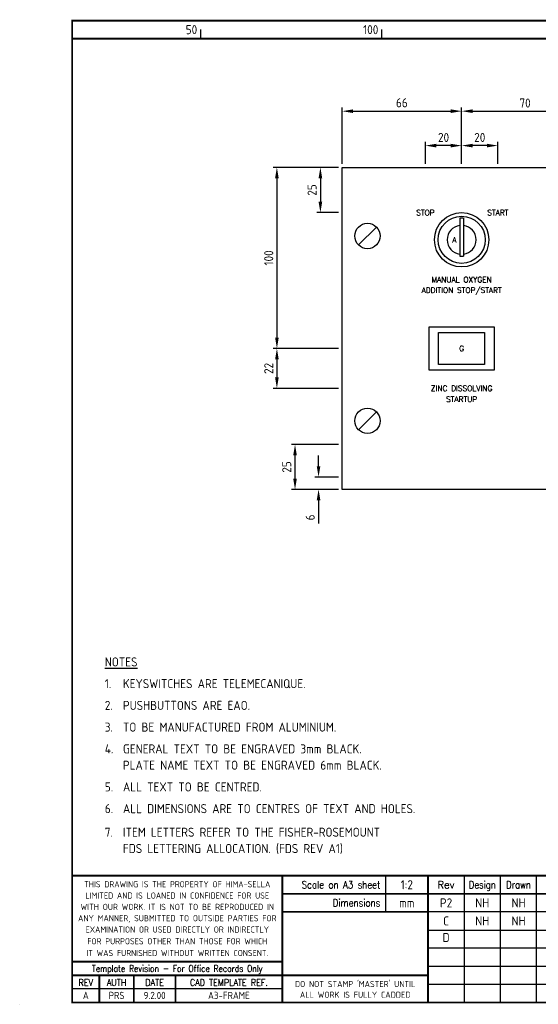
# Model space of a CAD drawing. Extents: x 0 to 817, y 0 to 551.
# Tile 1 of 2: x 0 to 286, y 0 to 544. Entities that reach past the tile are written whole.
import ezdxf
from ezdxf.enums import TextEntityAlignment as Align

# ---------------------------------------------------------------- set-up
doc = ezdxf.new("R2010")
doc.units = 0
doc.header["$LTSCALE"] = 0.25
doc.header["$MEASUREMENT"] = 0
doc.header["$PDSIZE"] = 1
doc.layers.get('0').update_dxf_attribs({"color": 41, "linetype": 'CONTINUOUS'})
doc.layers.get('DEFPOINTS').update_dxf_attribs({"linetype": 'CONTINUOUS'})
for name, color, linetype in [('00-DRG_FRAME', 12, 'CONTINUOUS'), ('01-DRAW', 7, 'CONTINUOUS'), ('02-TEXT', 2, 'CONTINUOUS'), ('03-DIM', 3, 'CONTINUOUS')]:
    doc.layers.add(name, color=color, linetype=linetype)
doc.styles.add('ISO', font='iso.shx')
doc.styles.add('ROMAND', font='ROMAND')
doc.styles.add('ROMANS', font='romans.shx')
doc.dimstyles.get("Standard").update_dxf_attribs({"dimscale": 2, "dimtxt": 2.5, "dimasz": 3, "dimexe": 1, "dimexo": 1, "dimgap": 1, "dimtad": 1, "dimdec": 4, "dimzin": 0, "dimdsep": 46, "dimtxsty": 'ISO', "dimcen": -3, "dimclrd": 256, "dimclre": 256, "dimclrt": 2, "dimadec": 0, "dimazin": 0, "dimtfac": 1, "dimtdec": 4, "dimtofl": 0, "dimtmove": 0, "dimatfit": 0, "dimfxl": 1, "dimtolj": 1, "dimtzin": 0, "dimarcsym": 0})

# ---------------------------------------------------------------- blocks, each defined once
blk = doc.blocks.new('4U')
for p, q in [((-241.3, 0), (241.3, 0)), ((-241.3, -177.8), (-241.3, 0)), ((241.3, 0), (241.3, -177.8)), ((-222.35025, -32.95026), (-232.24974, -42.84975)), ((232.24974, -32.95026), (222.35025, -42.84975)), ((-222.35025, -134.95025), (-232.24974, -144.84974)), ((232.24974, -134.95025), (222.35025, -144.84974)), ((241.3, -177.8), (-241.3, -177.8))]:
    blk.add_line(p, q)
for centre in [(-227.3, -37.9), (227.3, -37.9), (-227.3, -139.9), (227.3, -139.9)]:
    blk.add_circle(centre, 7)
for p in [(0, 0), (0, -177.8)]:
    blk.add_point(p)
blk = doc.blocks.new('*D10')
at = {"linetype": 'ByBlock'}
for p, q in [((176, 309), (150, 309)), ((152, 290.2), (152, 303)), ((176, 284.2), (150, 284.2))]:
    blk.add_line(p, q, dxfattribs=at)
for points in [[(151, 303), (153, 303), (152, 309)], [(151, 290.2), (153, 290.2), (152, 284.2)]]:
    blk.add_solid(points, dxfattribs=at)
at = {"layer": 'DEFPOINTS', "color": 0, "linetype": 'ByBlock'}
for p in [(152, 309), (178, 309), (178, 284.2)]:
    blk.add_point(p, dxfattribs=at)
at = {"color": 2, "linetype": 'ByBlock', "insert": (147.43, 296.6), "char_height": 5, "attachment_point": 5, "rotation": 90, "style": 'ISO'}
blk.add_mtext('\\A1;25', dxfattribs=at)
blk = doc.blocks.new('*D11')
at = {"linetype": 'ByBlock'}
for p, q in [((142, 356), (142, 346)), ((176, 340), (140, 340))]:
    blk.add_line(p, q, dxfattribs=at)
for points in [[(141, 356), (143, 356), (142, 362)], [(141, 346), (143, 346), (142, 340)]]:
    blk.add_solid(points, dxfattribs=at)
at = {"layer": 'DEFPOINTS', "color": 0, "linetype": 'ByBlock'}
for p in [(178, 362), (142, 340), (178, 340)]:
    blk.add_point(p, dxfattribs=at)
at = {"color": 2, "linetype": 'ByBlock', "insert": (137.5, 351), "char_height": 5, "attachment_point": 5, "rotation": 90, "style": 'ISO'}
blk.add_mtext('\\A1;22', dxfattribs=at)
blk = doc.blocks.new('*D12')
at = {"linetype": 'ByBlock'}
for p, q in [((176, 462), (140, 462)), ((142, 456), (142, 368)), ((176, 362), (140, 362))]:
    blk.add_line(p, q, dxfattribs=at)
for points in [[(141, 456), (143, 456), (142, 462)], [(141, 368), (143, 368), (142, 362)]]:
    blk.add_solid(points, dxfattribs=at)
at = {"layer": 'DEFPOINTS', "color": 0, "linetype": 'ByBlock'}
for p in [(178, 462), (142, 362), (178, 362)]:
    blk.add_point(p, dxfattribs=at)
at = {"color": 2, "linetype": 'ByBlock', "insert": (137.5, 412), "char_height": 5, "attachment_point": 5, "rotation": 90, "style": 'ISO'}
blk.add_mtext('\\A1;100', dxfattribs=at)
blk = doc.blocks.new('*D13')
at = {"linetype": 'ByBlock'}
for p, q in [((314, 464), (314, 495)), ((250, 493), (308, 493))]:
    blk.add_line(p, q, dxfattribs=at)
for points in [[(250, 494), (250, 492), (244, 493)], [(308, 494), (308, 492), (314, 493)]]:
    blk.add_solid(points, dxfattribs=at)
at = {"layer": 'DEFPOINTS', "color": 0, "linetype": 'ByBlock'}
for p in [(314, 493), (244, 462), (314, 462)]:
    blk.add_point(p, dxfattribs=at)
at = {"color": 2, "linetype": 'ByBlock', "insert": (279, 497.5), "char_height": 5, "attachment_point": 5, "style": 'ISO'}
blk.add_mtext('\\A1;70', dxfattribs=at)
blk = doc.blocks.new('*D14')
at = {"linetype": 'ByBlock'}
for p, q in [((178, 464), (178, 495)), ((244, 464), (244, 495)), ((184, 493), (238, 493))]:
    blk.add_line(p, q, dxfattribs=at)
for points in [[(184, 494), (184, 492), (178, 493)], [(238, 494), (238, 492), (244, 493)]]:
    blk.add_solid(points, dxfattribs=at)
at = {"layer": 'DEFPOINTS', "color": 0, "linetype": 'ByBlock'}
for p in [(244, 493), (178, 462), (244, 462)]:
    blk.add_point(p, dxfattribs=at)
at = {"color": 2, "linetype": 'ByBlock', "insert": (211, 497.63), "char_height": 5, "attachment_point": 5, "style": 'ISO'}
blk.add_mtext('\\A1;66', dxfattribs=at)
blk = doc.blocks.new('A3-REVA')
at = {"style": 'ISO'}
for tag, p in [('DESIGNED', (292, 31.75)), ('A', (117.7, 26.75)), ('DES', (127.7, 26.75)), ('DRN', (137.7, 26.75)), ('CHKD', (147.7, 26.75)), ('APPD', (157.7, 26.75)), ('DATE', (258, 26.75)), ('DRAWN', (292, 26.75)), ('CHECKED', (292, 21.75)), ('APPD', (292, 16.75)), ('DATE', (292, 11.75))]:
    blk.add_attdef(tag, text='', height=2.5, dxfattribs=at).set_placement(p, align=Align.CENTER)
blk.add_attdef('DESCRIPTION', (164.7, 26.75), '', height=2.5, dxfattribs=at)
blk = doc.blocks.new('A3-REVB')
at = {"style": 'ISO'}
for tag, p in [('B', (117.7, 21.75)), ('DES', (127.7, 21.75)), ('DRN', (137.7, 21.75)), ('CHKD', (147.7, 21.75)), ('APPD', (157.7, 21.75)), ('DATE', (258, 21.75))]:
    blk.add_attdef(tag, text='', height=2.5, dxfattribs=at).set_placement(p, align=Align.CENTER)
blk.add_attdef('DESCRIPTION', (164.7, 21.75), '', height=2.5, dxfattribs=at)
blk = doc.blocks.new('A3-CONTRACT')
at = {"style": 'ISO'}
for tag, height, p in [('SCALE', 2.5, (106.86, 31.75)), ('DIMS', 2.5, (106.86, 26.75)), ('CONTRACT', 5, (342, 3)), ('CAD-REF', 2.5, (282, 1.75))]:
    blk.add_attdef(tag, text='', height=height, dxfattribs=at).set_placement(p, align=Align.CENTER)
for tag, p in [('TITLE_2', (303.75, 16.75)), ('TITLE_3', (303.5, 11.75))]:
    blk.add_attdef(tag, p, '', height=2.5, dxfattribs=at)
blk = doc.blocks.new('*D29')
at = {"linetype": 'ByBlock'}
for p, q in [((176, 462), (164, 462)), ((166, 456), (166, 443)), ((176, 437), (164, 437))]:
    blk.add_line(p, q, dxfattribs=at)
for points in [[(165, 456), (167, 456), (166, 462)], [(165, 443), (167, 443), (166, 437)]]:
    blk.add_solid(points, dxfattribs=at)
at = {"layer": 'DEFPOINTS', "color": 0, "linetype": 'ByBlock'}
for p in [(178, 462), (166, 437), (178, 437)]:
    blk.add_point(p, dxfattribs=at)
at = {"color": 2, "linetype": 'ByBlock', "insert": (161.43, 449.5), "char_height": 5, "attachment_point": 5, "rotation": 90, "style": 'ISO'}
blk.add_mtext('\\A1;25', dxfattribs=at)
blk = doc.blocks.new('*D30')
at = {"linetype": 'ByBlock'}
for p, q in [((224, 464), (224, 476)), ((238, 474), (230, 474)), ((244, 464), (244, 476))]:
    blk.add_line(p, q, dxfattribs=at)
for points in [[(230, 475), (230, 473), (224, 474)], [(238, 475), (238, 473), (244, 474)]]:
    blk.add_solid(points, dxfattribs=at)
at = {"layer": 'DEFPOINTS', "color": 0, "linetype": 'ByBlock'}
for p in [(224, 474), (224, 462), (244, 462)]:
    blk.add_point(p, dxfattribs=at)
at = {"color": 2, "linetype": 'ByBlock', "insert": (234, 478.5), "char_height": 5, "attachment_point": 5, "style": 'ISO'}
blk.add_mtext('\\A1;20', dxfattribs=at)
blk = doc.blocks.new('*D31')
at = {"linetype": 'ByBlock'}
for p, q in [((244, 464), (244, 476)), ((258, 474), (250, 474)), ((264, 464), (264, 476))]:
    blk.add_line(p, q, dxfattribs=at)
for points in [[(250, 475), (250, 473), (244, 474)], [(258, 475), (258, 473), (264, 474)]]:
    blk.add_solid(points, dxfattribs=at)
at = {"layer": 'DEFPOINTS', "color": 0, "linetype": 'ByBlock'}
for p in [(244, 474), (244, 462), (264, 462)]:
    blk.add_point(p, dxfattribs=at)
at = {"color": 2, "linetype": 'ByBlock', "insert": (254, 478.5), "char_height": 5, "attachment_point": 5, "style": 'ISO'}
blk.add_mtext('\\A1;20', dxfattribs=at)
blk = doc.blocks.new('*D37')
at = {"linetype": 'ByBlock'}
for p, q in [((165, 297), (165, 303)), ((176, 291), (163, 291)), ((176, 284.2), (163, 284.2)), ((165, 278.2), (165, 265.32))]:
    blk.add_line(p, q, dxfattribs=at)
for points in [[(164, 297), (166, 297), (165, 291)], [(164, 278.2), (166, 278.2), (165, 284.2)]]:
    blk.add_solid(points, dxfattribs=at)
at = {"layer": 'DEFPOINTS', "color": 0, "linetype": 'ByBlock'}
for p in [(178, 291), (165, 284.2), (178, 284.2)]:
    blk.add_point(p, dxfattribs=at)
at = {"color": 2, "linetype": 'ByBlock', "insert": (160.37, 268.76), "char_height": 5, "attachment_point": 5, "rotation": 90, "style": 'ISO'}
blk.add_mtext('\\A1;6', dxfattribs=at)

msp = doc.modelspace()

# ---------------------------------------------------------------- linework, layer by layer
at = {"layer": '00-DRG_FRAME'}
for p, q in [((100, 533), (100, 538)), ((200, 533), (200, 538)), ((202.02303, 71), (202.02303, 51)), ((245.4, 71), (245.4, 1)), ((265.4, 1), (265.4, 71)), ((285.4, 1), (285.4, 71)), ((604, 51), (225.4, 51)), ((225.4, 41), (604, 41)), ((604, 31), (225.4, 31)), ((225.4, 21), (530, 21)), ((604, 11), (225.4, 11)), ((145, 8.5), (29, 8.5)), ((0, 0), (0, 0.05))]:
    msp.add_line(p, q, dxfattribs=at)
at = {"layer": '00-DRG_FRAME', "const_width": 1}
msp.add_lwpolyline([(29, 1), (809, 1), (809, 543), (29, 543)], close=True, dxfattribs=at)
for points in [[(29, 533), (809, 533)], [(809, 71), (29, 71)], [(145, 1), (145, 71)], [(225.4, 1), (225.4, 71)], [(530, 61), (145, 61)], [(225.4, 51), (145, 51)], [(29, 23.5), (145, 23.5)], [(29, 16), (145, 16)], [(44, 1), (44, 16)], [(63, 1), (63, 16)], [(86, 1), (86, 16)], [(225.4, 16), (145, 16)]]:
    msp.add_lwpolyline(points, dxfattribs=at)
at = {"layer": '01-DRAW'}
for p, q in [((243, 433.94427), (243, 413.05573)), ((245, 433.94427), (245, 413.05573))]:
    msp.add_line(p, q, dxfattribs=at)
for points in [[(226, 350), (226, 374), (262, 374), (262, 350)], [(231.3, 353.25), (231.3, 370.75), (256.7, 370.75), (256.7, 353.25)]]:
    msp.add_lwpolyline(points, close=True, dxfattribs=at)
for radius in [15, 13]:
    msp.add_circle((244, 422), radius, dxfattribs=at)
for centre, radius, start, end in [((244, 422), 8, 97.1807558, 262.8192442), ((244, 425), 9, 83.6206298, 96.3793702), ((244, 422), 8, 277.1807558, 82.8192442), ((244, 422), 9, 263.6206298, 276.3793702)]:
    msp.add_arc(centre, radius, start, end, dxfattribs=at)

# ---------------------------------------------------------------- block references
ref = msp.add_blockref('A3-CONTRACT', (0, 0), dxfattribs=dict(xscale=2, yscale=2, zscale=2))
ref.add_attrib('SCALE', '1:2', dxfattribs={"height": 5, "style": 'ISO'}).set_placement((213.72, 63.5), align=Align.CENTER)
ref.add_attrib('DIMS', 'mm', dxfattribs={"height": 5, "style": 'ISO'}).set_placement((213.72, 53.5), align=Align.CENTER)
ref.add_attrib('CAD-REF', '10265-P3-028#NH01', dxfattribs={"height": 5, "style": 'ISO'}).set_placement((566, 3.5), align=Align.CENTER)
ref.add_attrib('TITLE_2', 'ICI SYNETIX ESD SYSTEM - No.3 AND No.7 PLANTS', (607.5, 33.5), dxfattribs={"height": 5, "style": 'ISO'})
ref.add_attrib('TITLE_3', 'FISHER-ROSEMOUNT - P.O. No. 99003994', (607, 23.5), dxfattribs={"height": 5, "style": 'ISO'})
ref.add_attrib('CONTRACT', 'C10265H/P3', dxfattribs={"height": 10, "style": 'ISO'}).set_placement((684, 6), align=Align.CENTER)
msp.add_blockref('4U', (419.3, 462), dxfattribs=at)
at = {"layer": '02-TEXT'}
ref = msp.add_blockref('A3-REVA', (0, 0), dxfattribs=dict(at, xscale=2, yscale=2, zscale=2))
ref.add_attrib('DATE', '27.03.00', dxfattribs={"layer": '0', "height": 5, "style": 'ISO'}).set_placement((584, 23.5), align=Align.CENTER)
ref.add_attrib('APPD', 'NGB', dxfattribs={"layer": '0', "height": 5, "style": 'ISO'}).set_placement((584, 33.5), align=Align.CENTER)
ref.add_attrib('DESIGNED', 'NH', dxfattribs={"layer": '0', "height": 5, "style": 'ISO'}).set_placement((584, 63.5), align=Align.CENTER)
ref.add_attrib('DRAWN', 'NH', dxfattribs={"layer": '0', "height": 5, "style": 'ISO'}).set_placement((584, 53.5), align=Align.CENTER)
ref.add_attrib('CHECKED', 'CW', dxfattribs={"layer": '0', "height": 5, "style": 'ISO'}).set_placement((584, 43.5), align=Align.CENTER)
ref.add_attrib('A', 'P2', dxfattribs={"layer": '0', "height": 5, "style": 'ISO'}).set_placement((235.4, 53.5), align=Align.CENTER)
ref.add_attrib('DES', 'NH', dxfattribs={"layer": '0', "height": 5, "style": 'ISO'}).set_placement((255.4, 53.5), align=Align.CENTER)
ref.add_attrib('DRN', 'NH', dxfattribs={"layer": '0', "height": 5, "style": 'ISO'}).set_placement((275.4, 53.5), align=Align.CENTER)
ref.add_attrib('CHKD', 'CW', dxfattribs={"layer": '0', "height": 5, "style": 'ISO'}).set_placement((295.4, 53.5), align=Align.CENTER)
ref.add_attrib('APPD', 'NGB', dxfattribs={"layer": '0', "height": 5, "style": 'ISO'}).set_placement((315.4, 53.5), align=Align.CENTER)
ref.add_attrib('DESCRIPTION', 'UPDATED WITH CLIENTS COMMENTS.', (329.4, 53.5), dxfattribs={"layer": '0', "height": 5, "style": 'ISO'})
ref.add_attrib('DATE', '27.04.00', dxfattribs={"layer": '0', "height": 5, "style": 'ISO'}).set_placement((515, 53.5), align=Align.CENTER)
ref = msp.add_blockref('A3-REVB', (0, 0), dxfattribs=dict(at, xscale=2, yscale=2, zscale=2))
ref.add_attrib('B', 'C', dxfattribs={"layer": '0', "height": 5, "style": 'ISO'}).set_placement((235.4, 43.5), align=Align.CENTER)
ref.add_attrib('DES', 'NH', dxfattribs={"layer": '0', "height": 5, "style": 'ISO'}).set_placement((255.4, 43.5), align=Align.CENTER)
ref.add_attrib('DRN', 'NH', dxfattribs={"layer": '0', "height": 5, "style": 'ISO'}).set_placement((275.4, 43.5), align=Align.CENTER)
ref.add_attrib('CHKD', 'CW', dxfattribs={"layer": '0', "height": 5, "style": 'ISO'}).set_placement((295.4, 43.5), align=Align.CENTER)
ref.add_attrib('APPD', 'NGB', dxfattribs={"layer": '0', "height": 5, "style": 'ISO'}).set_placement((315.4, 43.5), align=Align.CENTER)
ref.add_attrib('DESCRIPTION', 'AS BUILT.', (329.4, 43.5), dxfattribs={"layer": '0', "height": 5, "style": 'ISO'})
ref.add_attrib('DATE', '06.06.00', dxfattribs={"layer": '0', "height": 5, "style": 'ISO'}).set_placement((515, 43.5), align=Align.CENTER)
ref = msp.add_blockref('A3-REVB', (0, -9.123), dxfattribs=dict(at, xscale=2, yscale=2, zscale=2))
ref.add_attrib('B', 'D', dxfattribs={"layer": '0', "height": 5, "style": 'ISO'}).set_placement((235.4, 34.377), align=Align.CENTER)
ref.add_attrib('APPD', 'CT', dxfattribs={"layer": '0', "height": 5, "style": 'ISO'}).set_placement((315.4, 34.377), align=Align.CENTER)
ref.add_attrib('DESCRIPTION', 'PLANT 3 ESD CABINET MODS FOR C10265039V', (329.4, 34.377), dxfattribs={"layer": '0', "height": 5, "style": 'ISO'})
ref.add_attrib('DATE', '29.01.21', dxfattribs={"layer": '0', "height": 5, "style": 'ISO'}).set_placement((515, 34.377), align=Align.CENTER)

# ---------------------------------------------------------------- texts
at = {"layer": '00-DRG_FRAME', "style": 'ISO'}
for s, p in [('50', (98, 535.5)), ('100', (198, 535.5))]:
    msp.add_text(s, height=5, dxfattribs=at).set_placement(p, align=Align.RIGHT)
at = {"layer": '00-DRG_FRAME', "color": 3, "style": 'ISO'}
for s, width, p in [('THIS DRAWING IS THE PROPERTY OF HIMA-SELLA', 0.9, (87, 66.28868)), ("DO NOT STAMP 'MASTER' UNTIL", 0.95, (185.2, 11.53868))]:
    msp.add_text(s, height=3.4, dxfattribs=dict(at, width=width)).set_placement(p, align=Align.MIDDLE)
at = {"layer": '00-DRG_FRAME', "color": 4, "style": 'ROMAND', "width": 0.87}
for s, p in [('Scale on A3 sheet', (199.07891, 63.99295)), ('Dimensions', (199.07891, 54.01389))]:
    msp.add_text(s, height=4, dxfattribs=at).set_placement(p, align=Align.RIGHT)
at = {"layer": '00-DRG_FRAME', "color": 4, "style": 'ROMAND'}
msp.add_text('Rev', height=4, dxfattribs=at).set_placement((235.4, 64), align=Align.CENTER)
at = {"layer": '00-DRG_FRAME', "color": 4, "style": 'ROMAND', "width": 0.85}
for s, p in [('Design', (255.4, 64)), ('Drawn', (275.4, 64))]:
    msp.add_text(s, height=4, dxfattribs=at).set_placement(p, align=Align.CENTER)
at = {"layer": '00-DRG_FRAME', "color": 3, "style": 'ISO'}
for s, width, p in [('LIMITED AND IS LOANED IN CONFIDENCE FOR USE', 0.9, (87, 60.03868)), ('WITH OUR WORK. IT IS NOT TO BE REPRODUCED IN', 0.87, (87, 53.77579)), ('ANY MANNER, SUBMITTED TO OUTSIDE PARTIES FOR', 0.87, (87, 47.52579)), ('EXAMINATION OR USED DIRECTLY OR INDIRECTLY', 0.9, (87, 41.27579)), ('FOR PURPOSES OTHER THAN THOSE FOR WHICH', 0.9, (87, 34.81086)), ('IT WAS FURNISHED WITHOUT WRITTEN CONSENT.', 0.9, (87, 28.31086))]:
    msp.add_text(s, height=3.4, dxfattribs=dict(at, width=width)).set_placement(p, align=Align.MIDDLE_CENTER)
at = {"layer": '00-DRG_FRAME', "color": 4, "style": 'ROMAND'}
for s, width, p in [('Template Revision - For Office Records Only', 0.85, (87, 19.25)), ('REV', 0.9, (36.5, 12)), ('AUTH', 0.9, (53.5, 12)), ('DATE', 0.9, (74.5, 12)), ('CAD TEMPLATE REF.', 0.9, (115.5, 12))]:
    msp.add_text(s, height=3.6, dxfattribs=dict(at, width=width)).set_placement(p, align=Align.MIDDLE)
at = {"layer": '00-DRG_FRAME', "color": 41, "style": 'ISO'}
for s, p in [('A', (36.5, 2.9)), ('PRS', (53.5, 2.9)), ('9.2.00', (74.5, 2.9)), ('A3-FRAME', (115.5, 2.9))]:
    msp.add_text(s, height=4, dxfattribs=at).set_placement(p, align=Align.CENTER)
at = {"layer": '00-DRG_FRAME', "color": 3, "style": 'ISO'}
msp.add_text('ALL WORK IS FULLY CADDED', height=3.4, dxfattribs=at).set_placement((185.2, 5.28868), align=Align.MIDDLE_CENTER)
at = {"layer": '02-TEXT', "style": 'ROMANS'}
for s, p in [('STOP', (224, 437)), ('START', (264, 437)), ('MANUAL OXYGEN', (244, 400)), ('ADDITION STOP/START', (244, 394)), ('ZINC DISSOLVING', (244, 340)), ('STARTUP', (244, 334))]:
    msp.add_text(s, height=3, dxfattribs=at).set_placement(p, align=Align.MIDDLE)
at = {"layer": '02-TEXT', "color": 3, "style": 'ROMANS'}
for s, p in [('A', (240, 422)), ('G', (244, 362))]:
    msp.add_text(s, height=3, dxfattribs=at).set_placement(p, align=Align.MIDDLE)
at = {"layer": '02-TEXT', "style": 'ISO'}
for s, p in [('%%UNOTES', (47, 189)), ('1.', (47, 177)), ('KEYSWITCHES ARE TELEMECANIQUE.', (57, 177)), ('2.', (47, 165)), ('PUSHBUTTONS ARE EAO.', (57, 165)), ('3.', (47, 153)), ('TO BE MANUFACTURED FROM ALUMINIUM.', (57, 153)), ('4.', (47, 141)), ('GENERAL TEXT TO BE ENGRAVED 3mm BLACK.', (57, 141)), ('PLATE NAME TEXT TO BE ENGRAVED 6mm BLACK.', (57, 132)), ('5.', (47, 120)), ('ALL TEXT TO BE CENTRED.', (57, 120)), ('6.', (47, 108)), ('ALL DIMENSIONS ARE TO CENTRES OF TEXT AND HOLES.', (57, 108)), ('7.', (47, 95)), ('ITEM LETTERS REFER TO THE FISHER-ROSEMOUNT', (57, 95)), ('FDS LETTERING ALLOCATION. (FDS REV A1)', (57, 86))]:
    msp.add_text(s, height=5, dxfattribs=at).set_placement(p, align=Align.MIDDLE_LEFT)

# ---------------------------------------------------------------- dimensions: what is measured, and where the dimension line sits
at = {"layer": '03-DIM'}
for base, p1, p2, text, override, picture, middle in [((244, 493), (178, 462), (244, 462), '66', {"dimscale": 2, "dimtxt": 2.5, "dimasz": 3, "dimexe": 1, "dimexo": 1, "dimgap": 1, "dimtad": 1, "dimtih": 0, "dimtoh": 0, "dimtxsty": 'ISO', "dimcen": 3, "dimclrd": 256, "dimclre": 256, "dimclrt": 2}, '*D14', (211, 497.62795)), ((314, 493), (244, 462), (314, 462), '70', {"dimscale": 2, "dimtxt": 2.5, "dimasz": 3, "dimexe": 1, "dimexo": 1, "dimgap": 1, "dimtad": 1, "dimtih": 0, "dimtoh": 0, "dimtxsty": 'ISO', "dimse1": 1, "dimclrd": 256, "dimclre": 256, "dimclrt": 2, "dimtmove": 2, "dimatfit": 3}, '*D13', (279, 497.50109)), ((224, 474), (244, 462), (224, 462), '20', {"dimscale": 2, "dimtxt": 2.5, "dimasz": 3, "dimexe": 1, "dimexo": 1, "dimgap": 1, "dimtad": 1, "dimtih": 0, "dimtoh": 0, "dimtxsty": 'ISO', "dimclrd": 256, "dimclre": 256, "dimclrt": 2}, '*D30', (234, 478.50109)), ((244, 474), (264, 462), (244, 462), '20', {"dimscale": 2, "dimtxt": 2.5, "dimasz": 3, "dimexe": 1, "dimexo": 1, "dimgap": 1, "dimtad": 1, "dimtih": 0, "dimtoh": 0, "dimtxsty": 'ISO', "dimclrd": 256, "dimclre": 256, "dimclrt": 2, "dimtmove": 2, "dimatfit": 3}, '*D31', (254, 478.50109))]:
    dim = msp.add_linear_dim(base=base, p1=p1, p2=p2, text=text, dimstyle='STANDARD', override=override, dxfattribs=at)
    dim.commit()
    dim.dimension.update_dxf_attribs({"geometry": picture, "text_midpoint": middle})
for base, p1, p2, text, override, picture, middle in [((142, 362), (178, 462), (178, 362), '100', {"dimscale": 2, "dimtxt": 2.5, "dimasz": 3, "dimexe": 1, "dimexo": 1, "dimgap": 1, "dimtad": 1, "dimtih": 0, "dimtoh": 0, "dimtxsty": 'ISO', "dimclrd": 256, "dimclre": 256, "dimclrt": 2, "dimtmove": 2, "dimatfit": 3}, '*D12', (137.49891, 412)), ((166, 437), (178, 462), (178, 437), '25', {"dimscale": 2, "dimtxt": 2.5, "dimasz": 3, "dimexe": 1, "dimexo": 1, "dimgap": 1, "dimtad": 1, "dimtih": 0, "dimtoh": 0, "dimtxsty": 'ISO', "dimclrd": 256, "dimclre": 256, "dimclrt": 2, "dimtmove": 2, "dimatfit": 3}, '*D29', (161.43274, 449.5)), ((142, 340), (178, 362), (178, 340), '22', {"dimscale": 2, "dimtxt": 2.5, "dimasz": 3, "dimexe": 1, "dimexo": 1, "dimgap": 1, "dimtad": 1, "dimtih": 0, "dimtoh": 0, "dimtxsty": 'ISO', "dimse1": 1, "dimclrd": 256, "dimclre": 256, "dimclrt": 2, "dimtmove": 2, "dimatfit": 3}, '*D11', (137.5, 351)), ((152, 309), (178, 284.2), (178, 309), '25', {"dimscale": 2, "dimtxt": 2.5, "dimasz": 3, "dimexe": 1, "dimexo": 1, "dimgap": 1, "dimtad": 1, "dimtih": 0, "dimtoh": 0, "dimtxsty": 'ISO', "dimclrd": 256, "dimclre": 256, "dimclrt": 2, "dimtmove": 2, "dimatfit": 3}, '*D10', (147.43274, 296.6)), ((165, 284.2), (178, 291), (178, 284.2), '6', {"dimscale": 2, "dimtxt": 2.5, "dimasz": 3, "dimexe": 1, "dimexo": 1, "dimgap": 1, "dimtad": 1, "dimtih": 0, "dimtoh": 0, "dimtxsty": 'ISO', "dimclrd": 256, "dimclre": 256, "dimclrt": 2}, '*D37', (160.37205, 268.76057))]:
    dim = msp.add_linear_dim(base=base, p1=p1, p2=p2, angle=90, text=text, dimstyle='STANDARD', override=override, dxfattribs=at)
    dim.commit()
    dim.dimension.update_dxf_attribs({"geometry": picture, "text_midpoint": middle})

doc.saveas('drawing.dxf')
